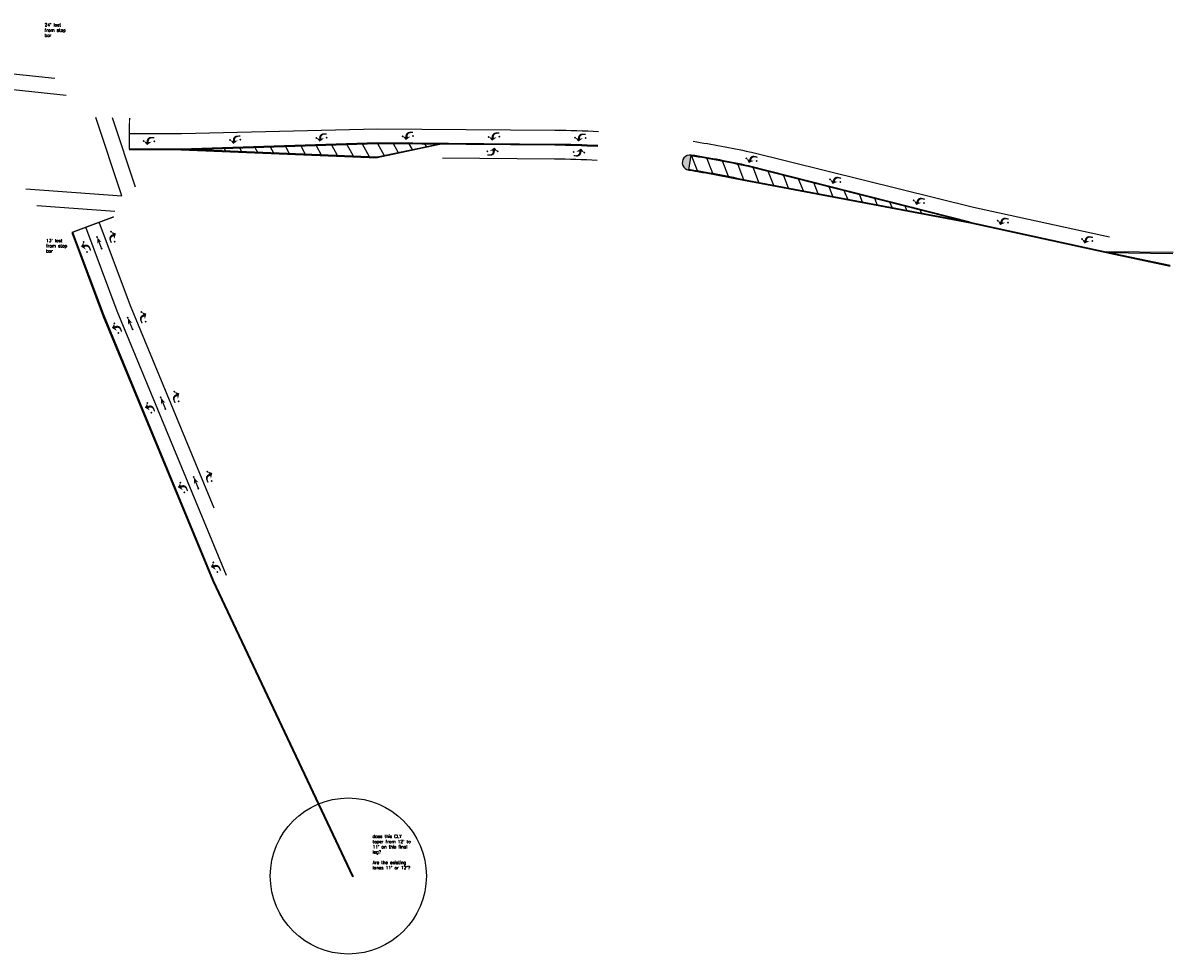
# Model space of a CAD drawing. Header units: feet. Extents: x 2244593 to 2246616, y 595621 to 596789.
# Tile 2 of 2: x 2245736 to 2246616, y 595621 to 596333. Entities that reach past the tile are written whole.
import ezdxf

# ---------------------------------------------------------------- set-up
doc = ezdxf.new("R2010")
doc.units = ezdxf.units.FT
doc.header["$MEASUREMENT"] = 0
doc.linetypes.add('dsolidcl', pattern=[0])
for name, color, linetype in [('PM_P_Cells', 7, 'Continuous'), ('PM_P_Channelizing_Line', 7, 'Continuous'), ('PM_P_CL_Double_Solid', 2, 'dsolidcl'), ('PM_P_Crosswalk', 7, 'Continuous'), ('PM_P_Stop_Line', 7, 'Continuous'), ('PM_P_Transverse_Line', 7, 'Continuous')]:
    doc.layers.add(name, color=color, linetype=linetype)
doc.layers.add('PM_P_Cells (Construction)', color=7, linetype='Continuous', lineweight=0)
doc.layers.add('SC_Scratch1', color=7, linetype='Continuous', plot=False)
doc.styles.add('ROMANS', font='ROMANS.shx', dxfattribs={"height": 2.4})

# ---------------------------------------------------------------- blocks, each defined once
blk = doc.blocks.new('PMRTP')
at = {"layer": 'PM_P_Cells', "linetype": 'Continuous', "lineweight": 0}
blk.add_hatch(color=7, dxfattribs=at).paths.add_polyline_path([(-5.52, 3.33, -0.418865), (-2.24, 0), (-2.24, 0), (-2.24, -0.67), (0, 0), (-2.56, -3), (-6.08, -0.33), (-3.84, -0.67), (-3.84, 0.04, 0.414214), (-6.14, 2.33), (-8, 2.33), (-8, 3.33)])
at = {"layer": 'PM_P_Cells (Construction)', "color": 7, "linetype": 'Continuous', "lineweight": 30}
for p in [(-8, 0), (0, 0)]:
    blk.add_point(p, dxfattribs=at)
blk = doc.blocks.new('PMTHRP')
at = {"layer": 'PM_P_Cells', "linetype": 'Continuous', "lineweight": 0}
blk.add_hatch(color=7, dxfattribs=at).paths.add_polyline_path([(-5, -1.74), (-4, -0.5), (-9.5, -0.5), (-9.5, 0.5), (-4, 0.5), (-5, 1.74), (0, 0)])
at = {"layer": 'PM_P_Cells (Construction)', "color": 7, "linetype": 'Continuous', "lineweight": 30}
for p in [(-9.5, 0), (0, 0)]:
    blk.add_point(p, dxfattribs=at)

msp = doc.modelspace()

# ---------------------------------------------------------------- hatches: boundary and pattern name
at = {"layer": 'PM_P_CL_Double_Solid'}
h = msp.add_hatch(color=256, dxfattribs=at)
h.dxf.hatch_style = 1
h.paths.add_polyline_path([(2246246.87, 596231.9, 0.000678), (2246244.95, 596232.2, 0.708434), (2246243.28, 596221.33, -0.000683), (2246245.18, 596221.04)])
h.paths.add_polyline_path([(2246246.92, 596232.23, 0.085061), (2246244.95, 596232.2, -0.000678), (2246246.87, 596231.9)])
h.paths.add_polyline_path([(2246245.18, 596221.04, 0.000683), (2246243.28, 596221.33, 0.084376), (2246245.13, 596220.71)])

# ---------------------------------------------------------------- linework, layer by layer
at = {"layer": 'PM_P_Channelizing_Line', "flags": 128}
for points in [[(2245817.22, 596248.86), (2245857, 596248.62), (2246007.03, 596252.43), (2246142.71, 596251.36, -0.01151), (2246176.17, 596250.33, -0.01151)], [(2246248.56, 596242.77, -0.015091), (2246291.7, 596234.73), (2246293.08, 596234.44), (2246463.01, 596192.31), (2246567.07, 596169.65)], [(2246056.86, 596230.04), (2246142.54, 596229.36, -0.01151), (2246174.98, 596228.36, -0.01151)]]:
    msp.add_lwpolyline(points, format="xyb", dxfattribs=at)
for points in [[(2245891.45, 595910.51), (2245807.74, 596112.82), (2245783.79, 596176.94)], [(2245882.03, 595962.06), (2245817.97, 596116.86), (2245794.1, 596180.79)]]:
    msp.add_lwpolyline(points, dxfattribs=at)
at = {"layer": 'PM_P_CL_Double_Solid'}
for p, q in [((2246056.95, 596240.71), (2246006.85, 596230.1)), ((2246564.44, 596157.61), (2246615.48, 596156.97)), ((2246615.62, 596157.61), (2246564.58, 596158.25))]:
    msp.add_line(p, q, dxfattribs=at)
at = {"layer": 'PM_P_CL_Double_Solid', "flags": 128}
for points in [[(2245817.12, 596236.6), (2245856.9, 596236.29)], [(2245817.13, 596237.26), (2245856.91, 596236.95)], [(2245856.89, 596236.29), (2246006.85, 596230.1)], [(2245856.92, 596236.95), (2246006.87, 596230.76), (2246056.95, 596241.37)], [(2246460.38, 596180.27), (2246564.44, 596157.61)], [(2246460.52, 596180.91), (2246564.58, 596158.25)], [(2245773.18, 596172.98), (2245797.2, 596108.65), (2245881, 595906.13), (2245987.89, 595679.89)], [(2245773.8, 596173.21), (2245797.82, 596108.89), (2245881.6, 595906.4), (2245988.5, 595680.14)], [(2246564.44, 596157.61), (2246613.34, 596147.13)], [(2246564.58, 596158.25), (2246613.5, 596147.88)]]:
    msp.add_lwpolyline(points, dxfattribs=at)
for points in [[(2245856.89, 596236.95), (2246006.94, 596241.76), (2246142.62, 596240.69, -0.01151), (2246175.59, 596239.68, -0.01151)], [(2245856.91, 596236.29), (2246006.95, 596241.1), (2246142.62, 596240.03, -0.01151), (2246175.56, 596239.02, -0.01151)], [(2246460.53, 596180.91), (2246290.85, 596224, 0.015599), (2246246.92, 596232.23, 1), (2246245.13, 596220.71, -0.015093), (2246286.95, 596212.92), (2246460.39, 596180.26)], [(2246460.37, 596180.27), (2246290.7, 596223.36, 0.015596), (2246246.82, 596231.58)], [(2246245.23, 596221.36, -0.015089), (2246287.09, 596213.56), (2246460.51, 596180.91)]]:
    msp.add_lwpolyline(points, format="xyb", dxfattribs=at)
at = {"layer": 'PM_P_Crosswalk'}
for p, q in [((2245701.04, 596297.24), (2245760.16, 596291.07)), ((2245694.55, 596285.85), (2245768.88, 596278.1)), ((2245811.36, 596201.05), (2245791.54, 596261.01)), ((2245821.79, 596207.72), (2245804.26, 596260.78)), ((2245737.93, 596206.37), (2245811.36, 596201.05)), ((2245746.5, 596193.72), (2245806.07, 596189.4))]:
    msp.add_line(p, q, dxfattribs=at)
at = {"layer": 'PM_P_Crosswalk', "flags": 128}
msp.add_lwpolyline([(2246245.13, 596220.71), (2246246.92, 596232.23)], dxfattribs=at)
at = {"layer": 'PM_P_Stop_Line', "const_width": 1}
for points in [[(2245817.31, 596260.68), (2245817.12, 596236.6)], [(2245805.34, 596184.99), (2245773.18, 596172.98)]]:
    msp.add_lwpolyline(points, dxfattribs=at)
at = {"layer": 'PM_P_Transverse_Line'}
for p, q in [((2245889.62, 596237.34), (2245890.63, 596235.56)), ((2245901.36, 596237.71), (2245902.87, 596235.05)), ((2245913.09, 596238.09), (2245915.1, 596234.55)), ((2245924.82, 596238.47), (2245927.33, 596234.04)), ((2245936.56, 596238.84), (2245939.56, 596233.54)), ((2245948.29, 596239.22), (2245951.79, 596233.03)), ((2245960.02, 596239.6), (2245964.03, 596232.53)), ((2245971.75, 596239.97), (2245976.26, 596232.03)), ((2245983.49, 596240.35), (2245988.49, 596231.52)), ((2245995.22, 596240.73), (2246000.72, 596231.02)), ((2246006.95, 596241.1), (2246012.17, 596231.89)), ((2246018.95, 596241.01), (2246022.84, 596234.15)), ((2246030.95, 596240.91), (2246033.51, 596236.4)), ((2246042.95, 596240.82), (2246044.17, 596238.66)), ((2246247.2, 596231.52), (2246251.52, 596220.36)), ((2246259.04, 596229.57), (2246263.41, 596218.29)), ((2246270.85, 596227.43), (2246275.27, 596216.03)), ((2246282.63, 596225.08), (2246287.09, 596213.56)), ((2246294.34, 596222.43), (2246298.62, 596211.39)), ((2246305.97, 596219.48), (2246309.93, 596209.26)), ((2246317.6, 596216.52), (2246321.24, 596207.13)), ((2246329.23, 596213.57), (2246332.55, 596205)), ((2246340.87, 596210.62), (2246343.86, 596202.87)), ((2246352.5, 596207.66), (2246355.18, 596200.74)), ((2246364.13, 596204.71), (2246366.49, 596198.61)), ((2246375.76, 596201.76), (2246377.8, 596196.48)), ((2246387.39, 596198.8), (2246389.11, 596194.36)), ((2246399.02, 596195.85), (2246400.42, 596192.23)), ((2246410.65, 596192.9), (2246411.73, 596190.1)), ((2246422.28, 596189.94), (2246423.05, 596187.97))]:
    msp.add_line(p, q, dxfattribs=at)
at = {"layer": 'SC_Scratch1'}
msp.add_circle((2245984.69, 595680.46), 59.7, dxfattribs=at)

# ---------------------------------------------------------------- block references
at = {"layer": 'PM_P_Cells', "xscale": -1}
for name, p, rotation in [('PMRTP', (2245828.17, 596242.87), 359.3928103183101), ('PMRTP', (2245894.17, 596243.67), 1.744305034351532), ('PMRTP', (2245960.15, 596245.35), 1.744305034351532), ('PMRTP', (2246026.15, 596246.68), 0.2866105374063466), ('PMRTP', (2246092.15, 596246.16), 0.2866105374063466), ('PMRTP', (2246158.18, 596245.62), 357.659042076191), ('PMRTP', (2246099.04, 596235.04), 180.2866105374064), ('PMRTP', (2246165.2, 596234.16), 177.2211041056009), ('PMRTP', (2246289.29, 596229.68), 346.1530934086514), ('PMRTP', (2246353.31, 596213.62), 346.1530934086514), ('PMRTP', (2246417.32, 596197.56), 346.1530934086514), ('PMRTP', (2246481.5, 596182.11), 347.9454382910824), ('PMRTP', (2245782.14, 596165.65), 289.8695743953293), ('PMTHRP', (2245792.55, 596169.54), 290.4767640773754), ('PMRTP', (2246545.95, 596167.88), 349.3388133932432), ('PMRTP', (2245805.68, 596103.43), 291.8705193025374), ('PMTHRP', (2245815.95, 596107.68), 292.4777089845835), ('PMRTP', (2245830.91, 596042.44), 291.8705193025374), ('PMTHRP', (2245841.18, 596046.69), 292.4777089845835), ('PMRTP', (2245856.14, 595981.45), 291.8705193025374), ('PMTHRP', (2245866.42, 595985.71), 292.4777089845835), ('PMRTP', (2245881.38, 595920.47), 291.8705193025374)]:
    msp.add_blockref(name, p, dxfattribs=dict(at, rotation=rotation))
at = {"layer": 'PM_P_Cells'}
for p, rotation in [((2245803.17, 596173.51), 111.0839537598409), ((2245826.42, 596112.01), 113.084898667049), ((2245851.66, 596051.02), 113.084898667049), ((2245876.89, 595990.04), 113.084898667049)]:
    msp.add_blockref('PMRTP', p, dxfattribs=dict(at, rotation=rotation))

# ---------------------------------------------------------------- texts
at = {"layer": 'SC_Scratch1', "char_height": 2.4, "attachment_point": 1, "style": 'ROMANS'}
for s, width, heights, insert in [("24' lost from stop bar", 20.7657, [0], (2245752.34, 596333.07)), ("13' lost from stop bar", 20.7657, [0], (2245753.42, 596167.99)), ("does this CLY taper from 12' to 11' on this final leg? \\P\\PAre the existing lanes 11' or 12'?", 32.7204, [30.61], (2246003.25, 595712.01))]:
    msp.add_mtext_dynamic_manual_height_columns(s, width=width, gutter_width=12, heights=heights, dxfattribs=dict(at, insert=insert))

doc.saveas('drawing.dxf')
